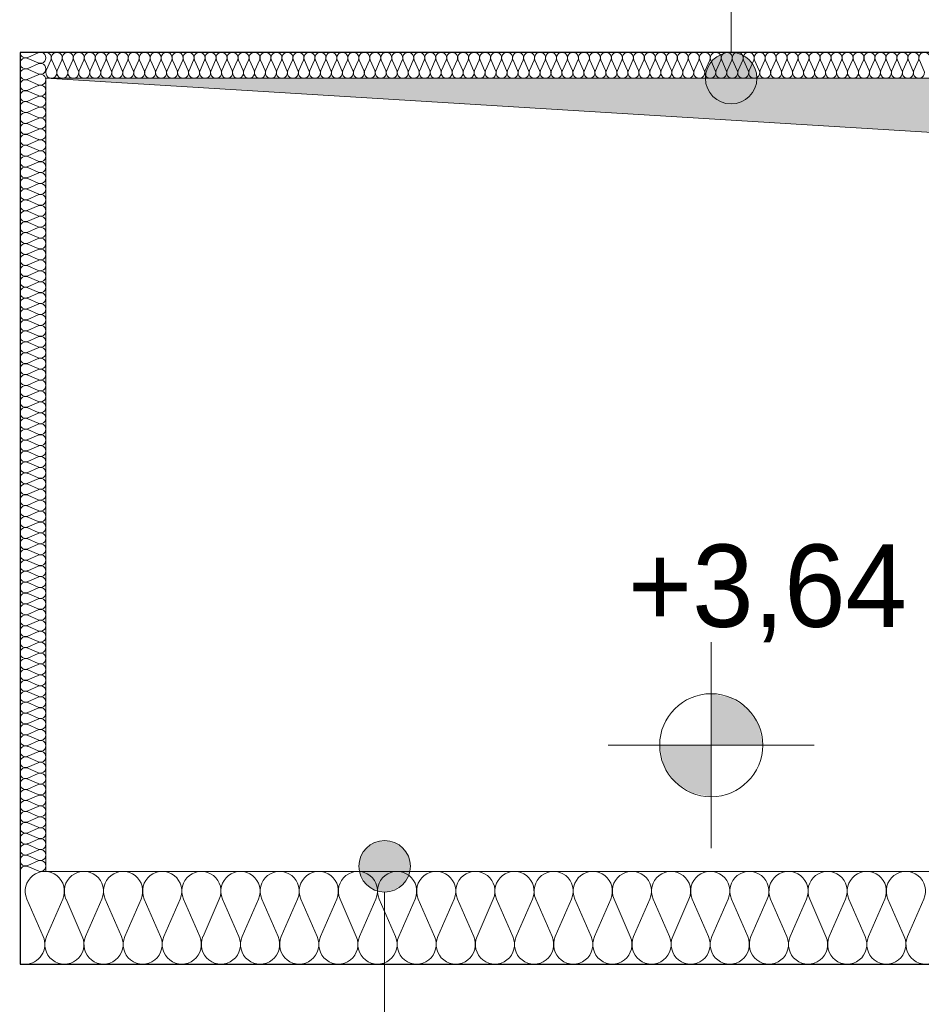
# Model space of a CAD drawing. Extents: x -497945 to -454853, y -17656 to 94650.
# Tile 42 of 62: x -489539 to -487790, y 79099 to 81010. Entities that reach past the tile are written whole.
import ezdxf

# ---------------------------------------------------------------- set-up
doc = ezdxf.new("R2010")
doc.units = 0
doc.header["$MEASUREMENT"] = 0
doc.layers.get('0').update_dxf_attribs({"color": 252})
for name, color, linetype in [('Arch ocieplenie', 252, 'Continuous'), ('Arch opisy', 252, 'Continuous'), ('INWENT RZĘDNE', 252, 'Continuous')]:
    doc.layers.add(name, color=color, linetype=linetype)
for name, color, linetype, lineweight in [('Arch ocieplenie_Nr_Pióra__44', 252, 'Continuous', 13), ('Arch opisy_Nr_Pióra__21', 252, 'Continuous', 9), ('Arch stropy_Nr_Pióra__44', 252, 'Continuous', 13), ('arch wypelnienia_Nr_Pióra__2', 252, 'Continuous', 13), ('INWENT RZĘDNE_Nr_Pióra__21', 252, 'Continuous', 9), ('INWENT STROPY_Nr_Pióra__21', 252, 'Continuous', 9), ('INWENT.ŚCIANY_Nr_Pióra__1', 252, 'Continuous', 25)]:
    doc.layers.add(name, color=color, linetype=linetype, lineweight=lineweight)
doc.styles.add('GENERATED_STYLE_1', font='txt')

# ---------------------------------------------------------------- blocks, each defined once
blk = doc.blocks.new('Izolacja cieplna 14_116', base_point=(-490580.2, 68254.5))
at = {"layer": 'Arch ocieplenie_Nr_Pióra__44', "linetype": 'Continuous'}
for p, q in [((-490579.3, 68219.4), (-490570.4, 68239.6)), ((-490568.6, 68239.6), (-490559.8, 68219.4)), ((-490558, 68219.4), (-490549.1, 68239.6)), ((-490547.3, 68239.6), (-490538.5, 68219.4)), ((-490536.7, 68219.4), (-490527.8, 68239.6)), ((-490526, 68239.6), (-490517.2, 68219.4)), ((-490515.4, 68219.4), (-490506.5, 68239.6)), ((-490504.7, 68239.6), (-490495.8, 68219.4)), ((-490494.1, 68219.4), (-490485.2, 68239.6)), ((-490483.4, 68239.6), (-490474.5, 68219.4)), ((-490472.8, 68219.4), (-490463.9, 68239.6)), ((-490462.1, 68239.6), (-490453.2, 68219.4)), ((-490451.4, 68219.4), (-490442.6, 68239.6)), ((-490440.8, 68239.6), (-490431.9, 68219.4)), ((-490430.1, 68219.4), (-490421.3, 68239.6)), ((-490419.5, 68239.6), (-490410.6, 68219.4)), ((-490408.8, 68219.4), (-490400, 68239.6)), ((-490398.2, 68239.6), (-490389.3, 68219.4)), ((-490387.5, 68219.4), (-490378.7, 68239.6)), ((-490376.9, 68239.6), (-490368, 68219.4)), ((-490366.2, 68219.4), (-490357.3, 68239.6)), ((-490355.6, 68239.6), (-490346.7, 68219.4)), ((-490344.9, 68219.4), (-490336, 68239.6)), ((-490334.3, 68239.6), (-490325.4, 68219.4)), ((-490323.6, 68219.4), (-490314.7, 68239.6)), ((-490312.9, 68239.6), (-490304.1, 68219.4)), ((-490302.3, 68219.4), (-490293.4, 68239.6)), ((-490291.6, 68239.6), (-490282.8, 68219.4)), ((-490281, 68219.4), (-490272.1, 68239.6)), ((-490270.3, 68239.6), (-490261.5, 68219.4)), ((-490259.7, 68219.4), (-490250.8, 68239.6)), ((-490249, 68239.6), (-490240.2, 68219.4)), ((-490238.4, 68219.4), (-490229.5, 68239.6)), ((-490227.7, 68239.6), (-490218.9, 68219.4)), ((-490217.1, 68219.4), (-490208.2, 68239.6)), ((-490206.4, 68239.6), (-490197.5, 68219.4)), ((-490195.8, 68219.4), (-490186.9, 68239.6)), ((-490185.1, 68239.6), (-490176.2, 68219.4)), ((-490174.4, 68219.4), (-490165.6, 68239.6)), ((-490163.8, 68239.6), (-490154.9, 68219.4)), ((-490153.1, 68219.4), (-490144.3, 68239.6)), ((-490142.5, 68239.6), (-490133.6, 68219.4)), ((-490131.8, 68219.4), (-490123, 68239.6)), ((-490121.2, 68239.6), (-490112.3, 68219.4)), ((-490110.5, 68219.4), (-490101.7, 68239.6)), ((-490099.9, 68239.6), (-490091, 68219.4)), ((-490089.2, 68219.4), (-490080.4, 68239.6)), ((-490078.6, 68239.6), (-490069.7, 68219.4)), ((-490067.9, 68219.4), (-490059, 68239.6)), ((-490057.3, 68239.6), (-490048.4, 68219.4)), ((-490046.6, 68219.4), (-490037.7, 68239.6)), ((-490035.9, 68239.6), (-490027.1, 68219.4)), ((-490025.3, 68219.4), (-490016.4, 68239.6)), ((-490014.6, 68239.6), (-490005.8, 68219.4)), ((-490004, 68219.4), (-489995.1, 68239.6)), ((-489993.3, 68239.6), (-489984.5, 68219.4)), ((-489982.7, 68219.4), (-489973.8, 68239.6)), ((-489972, 68239.6), (-489963.2, 68219.4)), ((-489961.4, 68219.4), (-489952.5, 68239.6)), ((-489950.7, 68239.6), (-489941.9, 68219.4)), ((-489940.1, 68219.4), (-489931.2, 68239.6)), ((-489929.4, 68239.6), (-489920.5, 68219.4)), ((-489918.8, 68219.4), (-489909.9, 68239.6)), ((-489908.1, 68239.6), (-489899.2, 68219.4)), ((-489897.4, 68219.4), (-489888.6, 68239.6)), ((-489886.8, 68239.6), (-489877.9, 68219.4)), ((-489876.1, 68219.4), (-489867.3, 68239.6)), ((-489865.5, 68239.6), (-489856.6, 68219.4)), ((-489854.8, 68219.4), (-489846, 68239.6)), ((-489844.2, 68239.6), (-489835.3, 68219.4)), ((-489833.5, 68219.4), (-489824.7, 68239.6)), ((-489822.9, 68239.6), (-489814, 68219.4)), ((-489812.2, 68219.4), (-489803.4, 68239.6)), ((-489801.6, 68239.6), (-489792.7, 68219.4)), ((-489790.9, 68219.4), (-489782, 68239.6)), ((-489780.3, 68239.6), (-489771.4, 68219.4)), ((-489769.6, 68219.4), (-489760.7, 68239.6)), ((-489758.9, 68239.6), (-489750.1, 68219.4)), ((-489748.3, 68219.4), (-489739.4, 68239.6)), ((-489737.6, 68239.6), (-489728.8, 68219.4)), ((-489727, 68219.4), (-489718.1, 68239.6)), ((-489716.3, 68239.6), (-489707.5, 68219.4)), ((-489705.7, 68219.4), (-489696.8, 68239.6)), ((-489695, 68239.6), (-489686.2, 68219.4)), ((-489684.4, 68219.4), (-489675.5, 68239.6)), ((-489673.7, 68239.6), (-489664.9, 68219.4)), ((-489663.1, 68219.4), (-489654.2, 68239.6)), ((-489652.4, 68239.6), (-489643.5, 68219.4)), ((-489641.8, 68219.4), (-489632.9, 68239.6)), ((-489631.1, 68239.6), (-489622.2, 68219.4)), ((-489620.4, 68219.4), (-489611.6, 68239.6)), ((-489609.8, 68239.6), (-489600.9, 68219.4)), ((-489599.1, 68219.4), (-489590.3, 68239.6)), ((-489588.5, 68239.6), (-489579.6, 68219.4)), ((-489577.8, 68219.4), (-489569, 68239.6)), ((-489567.2, 68239.6), (-489558.3, 68219.4)), ((-489556.5, 68219.4), (-489547.7, 68239.6)), ((-489545.9, 68239.6), (-489537, 68219.4)), ((-489535.2, 68219.4), (-489526.4, 68239.6)), ((-489524.6, 68239.6), (-489515.7, 68219.4)), ((-489513.9, 68219.4), (-489505, 68239.6)), ((-489503.3, 68239.6), (-489494.4, 68219.4)), ((-489492.6, 68219.4), (-489483.7, 68239.6)), ((-489481.9, 68239.6), (-489473.1, 68219.4)), ((-489471.3, 68219.4), (-489462.4, 68239.6)), ((-489460.6, 68239.6), (-489451.8, 68219.4)), ((-489450, 68219.4), (-489441.1, 68239.6)), ((-489439.3, 68239.6), (-489430.5, 68219.4)), ((-489428.7, 68219.4), (-489419.8, 68239.6)), ((-489418, 68239.6), (-489409.2, 68219.4)), ((-489407.4, 68219.4), (-489398.5, 68239.6)), ((-489396.7, 68239.6), (-489387.9, 68219.4)), ((-489386.1, 68219.4), (-489377.2, 68239.6)), ((-489375.4, 68239.6), (-489366.5, 68219.4)), ((-489364.8, 68219.4), (-489355.9, 68239.6)), ((-489354.1, 68239.6), (-489345.2, 68219.4)), ((-489343.4, 68219.4), (-489334.6, 68239.6)), ((-489332.8, 68239.6), (-489323.9, 68219.4)), ((-489322.1, 68219.4), (-489313.3, 68239.6)), ((-489311.5, 68239.6), (-489302.6, 68219.4)), ((-489300.8, 68219.4), (-489292, 68239.6)), ((-489290.2, 68239.6), (-489281.3, 68219.4)), ((-489279.5, 68219.4), (-489270.7, 68239.6)), ((-489268.9, 68239.6), (-489260, 68219.4)), ((-489258.2, 68219.4), (-489249.4, 68239.6)), ((-489247.6, 68239.6), (-489238.7, 68219.4)), ((-489236.9, 68219.4), (-489228, 68239.6)), ((-489226.3, 68239.6), (-489217.4, 68219.4)), ((-489215.6, 68219.4), (-489206.7, 68239.6)), ((-489204.9, 68239.6), (-489196.1, 68219.4)), ((-489194.3, 68219.4), (-489185.4, 68239.6)), ((-489183.6, 68239.6), (-489174.8, 68219.4)), ((-489173, 68219.4), (-489164.1, 68239.6)), ((-489162.3, 68239.6), (-489153.5, 68219.4)), ((-489151.7, 68219.4), (-489142.8, 68239.6)), ((-489141, 68239.6), (-489132.2, 68219.4)), ((-489130.4, 68219.4), (-489121.5, 68239.6)), ((-489119.7, 68239.6), (-489110.9, 68219.4)), ((-489109.1, 68219.4), (-489100.2, 68239.6)), ((-489098.4, 68239.6), (-489089.5, 68219.4)), ((-489087.8, 68219.4), (-489078.9, 68239.6)), ((-489077.1, 68239.6), (-489068.2, 68219.4)), ((-489066.4, 68219.4), (-489057.6, 68239.6)), ((-489055.8, 68239.6), (-489046.9, 68219.4)), ((-489045.1, 68219.4), (-489036.3, 68239.6)), ((-489034.5, 68239.6), (-489025.6, 68219.4)), ((-489023.8, 68219.4), (-489015, 68239.6)), ((-489013.2, 68239.6), (-489004.3, 68219.4)), ((-489002.5, 68219.4), (-488993.7, 68239.6)), ((-488991.9, 68239.6), (-488983, 68219.4)), ((-488981.2, 68219.4), (-488972.4, 68239.6)), ((-488970.6, 68239.6), (-488961.7, 68219.4)), ((-488959.9, 68219.4), (-488951, 68239.6)), ((-488949.3, 68239.6), (-488940.4, 68219.4)), ((-488938.6, 68219.4), (-488929.7, 68239.6)), ((-488927.9, 68239.6), (-488919.1, 68219.4)), ((-488917.3, 68219.4), (-488908.4, 68239.6)), ((-488906.6, 68239.6), (-488897.8, 68219.4)), ((-488896, 68219.4), (-488887.1, 68239.6)), ((-488885.3, 68239.6), (-488876.5, 68219.4))]:
    blk.add_line(p, q, dxfattribs=at)
for centre, start_param, end_param in [((-490580.2, 68243.9), 5.870392, 7.853982), ((-490558.9, 68243.9), 5.870392, 9.837571), ((-490537.6, 68243.9), 5.870392, 9.837571), ((-490516.3, 68243.9), 5.870392, 9.837571), ((-490495, 68243.9), 5.870392, 9.837571), ((-490473.6, 68243.9), 5.870392, 9.837571), ((-490452.3, 68243.9), 5.870392, 9.837571), ((-490431, 68243.9), 5.870392, 9.837571), ((-490409.7, 68243.9), 5.870392, 9.837571), ((-490388.4, 68243.9), 5.870392, 9.837571), ((-490367.1, 68243.9), 5.870392, 9.837571), ((-490345.8, 68243.9), 5.870392, 9.837571), ((-490324.5, 68243.9), 5.870392, 9.837571), ((-490303.2, 68243.9), 5.870392, 9.837571), ((-490281.9, 68243.9), 5.870392, 9.837571), ((-490260.6, 68243.9), 5.870392, 9.837571), ((-490239.3, 68243.9), 5.870392, 9.837571), ((-490218, 68243.9), 5.870392, 9.837571), ((-490196.6, 68243.9), 5.870392, 9.837571), ((-490175.3, 68243.9), 5.870392, 9.837571), ((-490154, 68243.9), 5.870392, 9.837571), ((-490132.7, 68243.9), 5.870392, 9.837571), ((-490111.4, 68243.9), 5.870392, 9.837571), ((-490090.1, 68243.9), 5.870392, 9.837571), ((-490068.8, 68243.9), 5.870392, 9.837571), ((-490047.5, 68243.9), 5.870392, 9.837571), ((-490026.2, 68243.9), 5.870392, 9.837571), ((-490004.9, 68243.9), 5.870392, 9.837571), ((-489983.6, 68243.9), 5.870392, 9.837571), ((-489962.3, 68243.9), 5.870392, 9.837571), ((-489941, 68243.9), 5.870392, 9.837571), ((-489919.6, 68243.9), 5.870392, 9.837571), ((-489898.3, 68243.9), 5.870392, 9.837571), ((-489877, 68243.9), 5.870392, 9.837571), ((-489855.7, 68243.9), 5.870392, 9.837571), ((-489834.4, 68243.9), 5.870392, 9.837571), ((-489813.1, 68243.9), 5.870392, 9.837571), ((-489791.8, 68243.9), 5.870392, 9.837571), ((-489770.5, 68243.9), 5.870392, 9.837571), ((-489749.2, 68243.9), 5.870392, 9.837571), ((-489727.9, 68243.9), 5.870392, 9.837571), ((-489706.6, 68243.9), 5.870392, 9.837571), ((-489685.3, 68243.9), 5.870392, 9.837571), ((-489664, 68243.9), 5.870392, 9.837571), ((-489642.6, 68243.9), 5.870392, 9.837571), ((-489621.3, 68243.9), 5.870392, 9.837571), ((-489600, 68243.9), 5.870392, 9.837571), ((-489578.7, 68243.9), 5.870392, 9.837571), ((-489557.4, 68243.9), 5.870392, 9.837571), ((-489536.1, 68243.9), 5.870392, 9.837571), ((-489514.8, 68243.9), 5.870392, 9.837571), ((-489493.5, 68243.9), 5.870392, 9.837571), ((-489472.2, 68243.9), 5.870392, 9.837571), ((-489450.9, 68243.9), 5.870392, 9.837571), ((-489429.6, 68243.9), 5.870392, 9.837571), ((-489408.3, 68243.9), 5.870392, 9.837571), ((-489387, 68243.9), 5.870392, 9.837571), ((-489365.6, 68243.9), 5.870392, 9.837571), ((-489344.3, 68243.9), 5.870392, 9.837571), ((-489323, 68243.9), 5.870392, 9.837571), ((-489301.7, 68243.9), 5.870392, 9.837571), ((-489280.4, 68243.9), 5.870392, 9.837571), ((-489259.1, 68243.9), 5.870392, 9.837571), ((-489237.8, 68243.9), 5.870392, 9.837571), ((-489216.5, 68243.9), 5.870392, 9.837571), ((-489195.2, 68243.9), 5.870392, 9.837571), ((-489173.9, 68243.9), 5.870392, 9.837571), ((-489152.6, 68243.9), 5.870392, 9.837571), ((-489131.3, 68243.9), 5.870392, 9.837571), ((-489110, 68243.9), 5.870392, 9.837571), ((-489088.6, 68243.9), 5.870392, 9.837571), ((-489067.3, 68243.9), 5.870392, 9.837571), ((-489046, 68243.9), 5.870392, 9.837571), ((-489024.7, 68243.9), 5.870392, 9.837571), ((-489003.4, 68243.9), 5.870392, 9.837571), ((-488982.1, 68243.9), 5.870392, 9.837571), ((-488960.8, 68243.9), 5.870392, 9.837571), ((-488939.5, 68243.9), 5.870392, 9.837571), ((-488918.2, 68243.9), 5.870392, 9.837571), ((-488896.9, 68243.9), 5.870392, 9.837571), ((-488875.6, 68243.9), 5.870392, 9.837571), ((-490569.5, 68215.2), 2.728799, 6.695979), ((-490548.2, 68215.2), 2.728799, 6.695979), ((-490526.9, 68215.2), 2.728799, 6.695979), ((-490505.6, 68215.2), 2.728799, 6.695979), ((-490484.3, 68215.2), 2.728799, 6.695979), ((-490463, 68215.2), 2.728799, 6.695979), ((-490441.7, 68215.2), 2.728799, 6.695979), ((-490420.4, 68215.2), 2.728799, 6.695979), ((-490399.1, 68215.2), 2.728799, 6.695979), ((-490377.8, 68215.2), 2.728799, 6.695979), ((-490356.5, 68215.2), 2.728799, 6.695979), ((-490335.1, 68215.2), 2.728799, 6.695979), ((-490313.8, 68215.2), 2.728799, 6.695979), ((-490292.5, 68215.2), 2.728799, 6.695979), ((-490271.2, 68215.2), 2.728799, 6.695979), ((-490249.9, 68215.2), 2.728799, 6.695979), ((-490228.6, 68215.2), 2.728799, 6.695979), ((-490207.3, 68215.2), 2.728799, 6.695979), ((-490186, 68215.2), 2.728799, 6.695979), ((-490164.7, 68215.2), 2.728799, 6.695979), ((-490143.4, 68215.2), 2.728799, 6.695979), ((-490122.1, 68215.2), 2.728799, 6.695979), ((-490100.8, 68215.2), 2.728799, 6.695979), ((-490079.5, 68215.2), 2.728799, 6.695979), ((-490058.1, 68215.2), 2.728799, 6.695979), ((-490036.8, 68215.2), 2.728799, 6.695979), ((-490015.5, 68215.2), 2.728799, 6.695979), ((-489994.2, 68215.2), 2.728799, 6.695979), ((-489972.9, 68215.2), 2.728799, 6.695979), ((-489951.6, 68215.2), 2.728799, 6.695979), ((-489930.3, 68215.2), 2.728799, 6.695979), ((-489909, 68215.2), 2.728799, 6.695979), ((-489887.7, 68215.2), 2.728799, 6.695979), ((-489866.4, 68215.2), 2.728799, 6.695979), ((-489845.1, 68215.2), 2.728799, 6.695979), ((-489823.8, 68215.2), 2.728799, 6.695979), ((-489802.5, 68215.2), 2.728799, 6.695979), ((-489781.1, 68215.2), 2.728799, 6.695979), ((-489759.8, 68215.2), 2.728799, 6.695979), ((-489738.5, 68215.2), 2.728799, 6.695979), ((-489717.2, 68215.2), 2.728799, 6.695979), ((-489695.9, 68215.2), 2.728799, 6.695979), ((-489674.6, 68215.2), 2.728799, 6.695979), ((-489653.3, 68215.2), 2.728799, 6.695979), ((-489632, 68215.2), 2.728799, 6.695979), ((-489610.7, 68215.2), 2.728799, 6.695979), ((-489589.4, 68215.2), 2.728799, 6.695979), ((-489568.1, 68215.2), 2.728799, 6.695979), ((-489546.8, 68215.2), 2.728799, 6.695979), ((-489525.5, 68215.2), 2.728799, 6.695979), ((-489504.1, 68215.2), 2.728799, 6.695979), ((-489482.8, 68215.2), 2.728799, 6.695979), ((-489461.5, 68215.2), 2.728799, 6.695979), ((-489440.2, 68215.2), 2.728799, 6.695979), ((-489418.9, 68215.2), 2.728799, 6.695979), ((-489397.6, 68215.2), 2.728799, 6.695979), ((-489376.3, 68215.2), 2.728799, 6.695979), ((-489355, 68215.2), 2.728799, 6.695979), ((-489333.7, 68215.2), 2.728799, 6.695979), ((-489312.4, 68215.2), 2.728799, 6.695979), ((-489291.1, 68215.2), 2.728799, 6.695979), ((-489269.8, 68215.2), 2.728799, 6.695979), ((-489248.5, 68215.2), 2.728799, 6.695979), ((-489227.1, 68215.2), 2.728799, 6.695979), ((-489205.8, 68215.2), 2.728799, 6.695979), ((-489184.5, 68215.2), 2.728799, 6.695979), ((-489163.2, 68215.2), 2.728799, 6.695979), ((-489141.9, 68215.2), 2.728799, 6.695979), ((-489120.6, 68215.2), 2.728799, 6.695979), ((-489099.3, 68215.2), 2.728799, 6.695979), ((-489078, 68215.2), 2.728799, 6.695979), ((-489056.7, 68215.2), 2.728799, 6.695979), ((-489035.4, 68215.2), 2.728799, 6.695979), ((-489014.1, 68215.2), 2.728799, 6.695979), ((-488992.8, 68215.2), 2.728799, 6.695979), ((-488971.5, 68215.2), 2.728799, 6.695979), ((-488950.1, 68215.2), 2.728799, 6.695979), ((-488928.8, 68215.2), 2.728799, 6.695979), ((-488907.5, 68215.2), 2.728799, 6.695979), ((-488886.2, 68215.2), 2.728799, 6.695979)]:
    blk.add_ellipse(centre, major_axis=(10.7, 0), ratio=0.998129, start_param=start_param, end_param=end_param, dxfattribs=at)
blk = doc.blocks.new('Izolacja cieplna 14_118', base_point=(-487810.2, 66484.5))
at = {"layer": 'Arch ocieplenie_Nr_Pióra__44', "linetype": 'Continuous'}
for p, q in [((-490585.4, 66538.2), (-490617, 66610.9)), ((-490547.4, 66610.9), (-490579, 66538.2)), ((-490509.5, 66538.2), (-490541, 66610.9)), ((-490471.5, 66610.9), (-490503.1, 66538.2)), ((-490433.5, 66538.2), (-490465.1, 66610.9)), ((-490395.5, 66610.9), (-490427.1, 66538.2)), ((-490357.6, 66538.2), (-490389.2, 66610.9)), ((-490319.6, 66610.9), (-490351.2, 66538.2)), ((-490281.6, 66538.2), (-490313.2, 66610.9)), ((-490243.6, 66610.9), (-490275.2, 66538.2)), ((-490205.7, 66538.2), (-490237.3, 66610.9)), ((-490167.7, 66610.9), (-490199.3, 66538.2)), ((-490129.7, 66538.2), (-490161.3, 66610.9)), ((-490091.8, 66610.9), (-490123.3, 66538.2)), ((-490053.8, 66538.2), (-490085.4, 66610.9)), ((-490015.8, 66610.9), (-490047.4, 66538.2)), ((-489977.8, 66538.2), (-490009.4, 66610.9)), ((-489939.9, 66610.9), (-489971.5, 66538.2)), ((-489901.9, 66538.2), (-489933.5, 66610.9)), ((-489863.9, 66610.9), (-489895.5, 66538.2)), ((-489825.9, 66538.2), (-489857.5, 66610.9)), ((-489788, 66610.9), (-489819.6, 66538.2)), ((-489750, 66538.2), (-489781.6, 66610.9)), ((-489712, 66610.9), (-489743.6, 66538.2)), ((-489674.1, 66538.2), (-489705.6, 66610.9)), ((-489636.1, 66610.9), (-489667.7, 66538.2)), ((-489598.1, 66538.2), (-489629.7, 66610.9)), ((-489560.1, 66610.9), (-489591.7, 66538.2)), ((-489522.2, 66538.2), (-489553.8, 66610.9)), ((-489484.2, 66610.9), (-489515.8, 66538.2)), ((-489446.2, 66538.2), (-489477.8, 66610.9)), ((-489408.2, 66610.9), (-489439.8, 66538.2)), ((-489370.3, 66538.2), (-489401.9, 66610.9)), ((-489332.3, 66610.9), (-489363.9, 66538.2)), ((-489294.3, 66538.2), (-489325.9, 66610.9)), ((-489256.3, 66610.9), (-489287.9, 66538.2)), ((-489218.4, 66538.2), (-489250, 66610.9)), ((-489180.4, 66610.9), (-489212, 66538.2)), ((-489142.4, 66538.2), (-489174, 66610.9)), ((-489104.5, 66610.9), (-489136.1, 66538.2)), ((-489066.5, 66538.2), (-489098.1, 66610.9)), ((-489028.5, 66610.9), (-489060.1, 66538.2)), ((-488990.5, 66538.2), (-489022.1, 66610.9)), ((-488952.6, 66610.9), (-488984.2, 66538.2)), ((-488914.6, 66538.2), (-488946.2, 66610.9)), ((-488876.6, 66610.9), (-488908.2, 66538.2))]:
    blk.add_line(p, q, dxfattribs=at)
for centre, start_param, end_param in [((-490582.2, 66626.3), 1.158003, 5.125183), ((-490506.3, 66626.3), 1.158003, 5.125183), ((-490430.3, 66626.3), 1.158003, 5.125183), ((-490354.4, 66626.3), 1.158003, 5.125183), ((-490278.4, 66626.3), 1.158003, 5.125183), ((-490202.5, 66626.3), 1.158003, 5.125183), ((-490126.5, 66626.3), 1.158003, 5.125183), ((-490050.6, 66626.3), 1.158003, 5.125183), ((-489974.6, 66626.3), 1.158003, 5.125183), ((-489898.7, 66626.3), 1.158003, 5.125183), ((-489822.8, 66626.3), 1.158003, 5.125183), ((-489746.8, 66626.3), 1.158003, 5.125183), ((-489670.9, 66626.3), 1.158003, 5.125183), ((-489594.9, 66626.3), 1.158003, 5.125183), ((-489519, 66626.3), 1.158003, 5.125183), ((-489443, 66626.3), 1.158003, 5.125183), ((-489367.1, 66626.3), 1.158003, 5.125183), ((-489291.1, 66626.3), 1.158003, 5.125183), ((-489215.2, 66626.3), 1.158003, 5.125183), ((-489139.2, 66626.3), 1.158003, 5.125183), ((-489063.3, 66626.3), 1.158003, 5.125183), ((-488987.3, 66626.3), 1.158003, 5.125183), ((-488911.4, 66626.3), 1.158003, 5.125183), ((-490620.2, 66522.8), 0, 1.983589), ((-490544.2, 66522.8), 4.299595, 8.266774), ((-490468.3, 66522.8), 4.299595, 8.266774), ((-490392.3, 66522.8), 4.299595, 8.266774), ((-490316.4, 66522.8), 4.299595, 8.266774), ((-490240.5, 66522.8), 4.299595, 8.266774), ((-490164.5, 66522.8), 4.299595, 8.266774), ((-490088.6, 66522.8), 4.299595, 8.266774), ((-490012.6, 66522.8), 4.299595, 8.266774), ((-489936.7, 66522.8), 4.299595, 8.266774), ((-489860.7, 66522.8), 4.299595, 8.266774), ((-489784.8, 66522.8), 4.299595, 8.266774), ((-489708.8, 66522.8), 4.299595, 8.266774), ((-489632.9, 66522.8), 4.299595, 8.266774), ((-489556.9, 66522.8), 4.299595, 8.266774), ((-489481, 66522.8), 4.299595, 8.266774), ((-489405, 66522.8), 4.299595, 8.266774), ((-489329.1, 66522.8), 4.299595, 8.266774), ((-489253.2, 66522.8), 4.299595, 8.266774), ((-489177.2, 66522.8), 4.299595, 8.266774), ((-489101.3, 66522.8), 4.299595, 8.266774), ((-489025.3, 66522.8), 4.299595, 8.266774), ((-488949.4, 66522.8), 4.299595, 8.266774), ((-488873.4, 66522.8), 4.299595, 8.266774)]:
    blk.add_ellipse(centre, major_axis=(0, -38.3), ratio=0.991926, start_param=start_param, end_param=end_param, dxfattribs=at)
blk = doc.blocks.new('Izolacja cieplna 14_120', base_point=(-490630.2, 66664.5))
at = {"layer": 'Arch ocieplenie_Nr_Pióra__44', "linetype": 'Continuous'}
for p, q in [((-490615.3, 68244.8), (-490595.1, 68253.6)), ((-490595.1, 68234.2), (-490615.3, 68243)), ((-490615.3, 68223.6), (-490595.1, 68232.4)), ((-490595.1, 68213), (-490615.3, 68221.8)), ((-490615.3, 68202.4), (-490595.1, 68211.2)), ((-490595.1, 68191.8), (-490615.3, 68200.6)), ((-490615.3, 68181.2), (-490595.1, 68190)), ((-490595.1, 68170.6), (-490615.3, 68179.4)), ((-490615.3, 68160), (-490595.1, 68168.8)), ((-490595.1, 68149.4), (-490615.3, 68158.2)), ((-490615.3, 68138.8), (-490595.1, 68147.6)), ((-490595.1, 68128.2), (-490615.3, 68137)), ((-490615.3, 68117.6), (-490595.1, 68126.4)), ((-490595.1, 68107), (-490615.3, 68115.8)), ((-490615.3, 68096.4), (-490595.1, 68105.2)), ((-490595.1, 68085.8), (-490615.3, 68094.6)), ((-490615.3, 68075.2), (-490595.1, 68084)), ((-490595.1, 68064.6), (-490615.3, 68073.4)), ((-490615.3, 68054), (-490595.1, 68062.8)), ((-490595.1, 68043.4), (-490615.3, 68052.2)), ((-490615.3, 68032.8), (-490595.1, 68041.6)), ((-490595.1, 68022.2), (-490615.3, 68031)), ((-490615.3, 68011.6), (-490595.1, 68020.4)), ((-490595.1, 68001), (-490615.3, 68009.8)), ((-490615.3, 67990.4), (-490595.1, 67999.2)), ((-490595.1, 67979.8), (-490615.3, 67988.6)), ((-490615.3, 67969.2), (-490595.1, 67978)), ((-490595.1, 67958.6), (-490615.3, 67967.4)), ((-490615.3, 67948), (-490595.1, 67956.8)), ((-490595.1, 67937.4), (-490615.3, 67946.2)), ((-490615.3, 67926.8), (-490595.1, 67935.6)), ((-490595.1, 67916.2), (-490615.3, 67925)), ((-490615.3, 67905.6), (-490595.1, 67914.4)), ((-490595.1, 67895), (-490615.3, 67903.8)), ((-490615.3, 67884.4), (-490595.1, 67893.2)), ((-490595.1, 67873.8), (-490615.3, 67882.6)), ((-490615.3, 67863.2), (-490595.1, 67872)), ((-490595.1, 67852.6), (-490615.3, 67861.4)), ((-490615.3, 67842), (-490595.1, 67850.8)), ((-490595.1, 67831.4), (-490615.3, 67840.2)), ((-490615.3, 67820.8), (-490595.1, 67829.6)), ((-490595.1, 67810.2), (-490615.3, 67819)), ((-490615.3, 67799.6), (-490595.1, 67808.4)), ((-490595.1, 67789), (-490615.3, 67797.8)), ((-490615.3, 67778.4), (-490595.1, 67787.2)), ((-490595.1, 67767.8), (-490615.3, 67776.6)), ((-490615.3, 67757.2), (-490595.1, 67766)), ((-490595.1, 67746.6), (-490615.3, 67755.4)), ((-490615.3, 67736), (-490595.1, 67744.8)), ((-490595.1, 67725.4), (-490615.3, 67734.2)), ((-490615.3, 67714.8), (-490595.1, 67723.6)), ((-490595.1, 67704.2), (-490615.3, 67713)), ((-490615.3, 67693.6), (-490595.1, 67702.4)), ((-490595.1, 67683), (-490615.3, 67691.8)), ((-490615.3, 67672.4), (-490595.1, 67681.2)), ((-490595.1, 67661.8), (-490615.3, 67670.6)), ((-490615.3, 67651.2), (-490595.1, 67660)), ((-490595.1, 67640.6), (-490615.3, 67649.4)), ((-490615.3, 67630), (-490595.1, 67638.8)), ((-490595.1, 67619.4), (-490615.3, 67628.2)), ((-490615.3, 67608.8), (-490595.1, 67617.6)), ((-490595.1, 67598.2), (-490615.3, 67607)), ((-490615.3, 67587.6), (-490595.1, 67596.4)), ((-490595.1, 67577), (-490615.3, 67585.8)), ((-490615.3, 67566.4), (-490595.1, 67575.2)), ((-490595.1, 67555.8), (-490615.3, 67564.6)), ((-490615.3, 67545.2), (-490595.1, 67554)), ((-490595.1, 67534.6), (-490615.3, 67543.4)), ((-490615.3, 67524), (-490595.1, 67532.8)), ((-490595.1, 67513.4), (-490615.3, 67522.2)), ((-490615.3, 67502.8), (-490595.1, 67511.6)), ((-490595.1, 67492.2), (-490615.3, 67501)), ((-490615.3, 67481.6), (-490595.1, 67490.4)), ((-490595.1, 67471), (-490615.3, 67479.8)), ((-490615.3, 67460.4), (-490595.1, 67469.2)), ((-490595.1, 67449.8), (-490615.3, 67458.6)), ((-490615.3, 67439.2), (-490595.1, 67448)), ((-490595.1, 67428.6), (-490615.3, 67437.4)), ((-490615.3, 67418), (-490595.1, 67426.8)), ((-490595.1, 67407.4), (-490615.3, 67416.2)), ((-490615.3, 67396.8), (-490595.1, 67405.6)), ((-490595.1, 67386.2), (-490615.3, 67395)), ((-490615.3, 67375.6), (-490595.1, 67384.4)), ((-490595.1, 67365), (-490615.3, 67373.8)), ((-490615.3, 67354.4), (-490595.1, 67363.2)), ((-490595.1, 67343.8), (-490615.3, 67352.6)), ((-490615.3, 67333.2), (-490595.1, 67342)), ((-490595.1, 67322.6), (-490615.3, 67331.4)), ((-490615.3, 67312), (-490595.1, 67320.8)), ((-490595.1, 67301.4), (-490615.3, 67310.2)), ((-490615.3, 67290.8), (-490595.1, 67299.6)), ((-490595.1, 67280.2), (-490615.3, 67289)), ((-490615.3, 67269.6), (-490595.1, 67278.4)), ((-490595.1, 67259), (-490615.3, 67267.8)), ((-490615.3, 67248.4), (-490595.1, 67257.2)), ((-490595.1, 67237.8), (-490615.3, 67246.6)), ((-490615.3, 67227.2), (-490595.1, 67236)), ((-490595.1, 67216.6), (-490615.3, 67225.4)), ((-490615.3, 67206), (-490595.1, 67214.8)), ((-490595.1, 67195.4), (-490615.3, 67204.2)), ((-490615.3, 67184.8), (-490595.1, 67193.6)), ((-490595.1, 67174.2), (-490615.3, 67183)), ((-490615.3, 67163.6), (-490595.1, 67172.4)), ((-490595.1, 67153), (-490615.3, 67161.8)), ((-490615.3, 67142.4), (-490595.1, 67151.2)), ((-490595.1, 67131.8), (-490615.3, 67140.6)), ((-490615.3, 67121.2), (-490595.1, 67130)), ((-490595.1, 67110.6), (-490615.3, 67119.4)), ((-490615.3, 67100), (-490595.1, 67108.8)), ((-490595.1, 67089.4), (-490615.3, 67098.2)), ((-490615.3, 67078.8), (-490595.1, 67087.6)), ((-490595.1, 67068.2), (-490615.3, 67077)), ((-490615.3, 67057.6), (-490595.1, 67066.4)), ((-490595.1, 67047), (-490615.3, 67055.8)), ((-490615.3, 67036.4), (-490595.1, 67045.2)), ((-490595.1, 67025.8), (-490615.3, 67034.6)), ((-490615.3, 67015.2), (-490595.1, 67024)), ((-490595.1, 67004.6), (-490615.3, 67013.4)), ((-490615.3, 66994), (-490595.1, 67002.8)), ((-490595.1, 66983.4), (-490615.3, 66992.2)), ((-490615.3, 66972.8), (-490595.1, 66981.6)), ((-490595.1, 66962.2), (-490615.3, 66971)), ((-490615.3, 66951.6), (-490595.1, 66960.4)), ((-490595.1, 66941), (-490615.3, 66949.8)), ((-490615.3, 66930.4), (-490595.1, 66939.2)), ((-490595.1, 66919.8), (-490615.3, 66928.6)), ((-490615.3, 66909.2), (-490595.1, 66918)), ((-490595.1, 66898.6), (-490615.3, 66907.4)), ((-490615.3, 66888), (-490595.1, 66896.8)), ((-490595.1, 66877.4), (-490615.3, 66886.2)), ((-490615.3, 66866.8), (-490595.1, 66875.6)), ((-490595.1, 66856.2), (-490615.3, 66865)), ((-490615.3, 66845.6), (-490595.1, 66854.4)), ((-490595.1, 66835), (-490615.3, 66843.8)), ((-490615.3, 66824.4), (-490595.1, 66833.2)), ((-490595.1, 66813.8), (-490615.3, 66822.6)), ((-490615.3, 66803.2), (-490595.1, 66812)), ((-490595.1, 66792.6), (-490615.3, 66801.4)), ((-490615.3, 66782), (-490595.1, 66790.8)), ((-490595.1, 66771.4), (-490615.3, 66780.2)), ((-490615.3, 66760.8), (-490595.1, 66769.6)), ((-490595.1, 66750.2), (-490615.3, 66759)), ((-490615.3, 66739.6), (-490595.1, 66748.4)), ((-490595.1, 66729), (-490615.3, 66737.8)), ((-490615.3, 66718.4), (-490595.1, 66727.2)), ((-490595.1, 66707.8), (-490615.3, 66716.6)), ((-490615.3, 66697.2), (-490595.1, 66706)), ((-490595.1, 66686.6), (-490615.3, 66695.4)), ((-490615.3, 66676), (-490595.1, 66684.8)), ((-490595.1, 66665.4), (-490615.3, 66674.2))]:
    blk.add_line(p, q, dxfattribs=at)
for centre, start_param, end_param in [((-490619.6, 68233.3), 4.299595, 8.266774), ((-490619.6, 68254.5), 0, 1.983589), ((-490590.8, 68243.9), 1.158003, 5.125183), ((-490619.6, 68212.1), 4.299595, 8.266774), ((-490590.8, 68222.7), 1.158003, 5.125183), ((-490590.8, 68201.5), 1.158003, 5.125183), ((-490619.6, 68190.9), 4.299595, 8.266774), ((-490590.8, 68180.3), 1.158003, 5.125183), ((-490619.6, 68169.7), 4.299595, 8.266774), ((-490590.8, 68159.1), 1.158003, 5.125183), ((-490619.6, 68148.5), 4.299595, 8.266774), ((-490590.8, 68137.9), 1.158003, 5.125183), ((-490619.6, 68127.3), 4.299595, 8.266774), ((-490590.8, 68116.7), 1.158003, 5.125183), ((-490619.6, 68106.1), 4.299595, 8.266774), ((-490619.6, 68084.9), 4.299595, 8.266774), ((-490590.8, 68095.5), 1.158003, 5.125183), ((-490619.6, 68063.7), 4.299595, 8.266774), ((-490590.8, 68074.3), 1.158003, 5.125183), ((-490619.6, 68042.5), 4.299595, 8.266774), ((-490590.8, 68053.1), 1.158003, 5.125183), ((-490619.6, 68021.3), 4.299595, 8.266774), ((-490590.8, 68031.9), 1.158003, 5.125183), ((-490590.8, 68010.7), 1.158003, 5.125183), ((-490619.6, 68000.1), 4.299595, 8.266774), ((-490590.8, 67989.5), 1.158003, 5.125183), ((-490619.6, 67978.9), 4.299595, 8.266774), ((-490590.8, 67968.3), 1.158003, 5.125183), ((-490619.6, 67957.7), 4.299595, 8.266774), ((-490590.8, 67947.1), 1.158003, 5.125183), ((-490619.6, 67936.5), 4.299595, 8.266774), ((-490590.8, 67925.9), 1.158003, 5.125183), ((-490619.6, 67915.3), 4.299595, 8.266774), ((-490619.6, 67894.1), 4.299595, 8.266774), ((-490590.8, 67904.7), 1.158003, 5.125183), ((-490619.6, 67872.9), 4.299595, 8.266774), ((-490590.8, 67883.5), 1.158003, 5.125183), ((-490619.6, 67851.7), 4.299595, 8.266774), ((-490590.8, 67862.3), 1.158003, 5.125183), ((-490619.6, 67830.5), 4.299595, 8.266774), ((-490590.8, 67841.1), 1.158003, 5.125183), ((-490619.6, 67809.3), 4.299595, 8.266774), ((-490590.8, 67819.9), 1.158003, 5.125183), ((-490590.8, 67798.7), 1.158003, 5.125183), ((-490619.6, 67788.1), 4.299595, 8.266774), ((-490590.8, 67777.5), 1.158003, 5.125183), ((-490619.6, 67766.9), 4.299595, 8.266774), ((-490590.8, 67756.3), 1.158003, 5.125183), ((-490619.6, 67745.7), 4.299595, 8.266774), ((-490590.8, 67735.1), 1.158003, 5.125183), ((-490619.6, 67724.5), 4.299595, 8.266774), ((-490590.8, 67713.9), 1.158003, 5.125183), ((-490619.6, 67703.3), 4.299595, 8.266774), ((-490619.6, 67682.1), 4.299595, 8.266774), ((-490590.8, 67692.7), 1.158003, 5.125183), ((-490619.6, 67660.9), 4.299595, 8.266774), ((-490590.8, 67671.5), 1.158003, 5.125183), ((-490619.6, 67639.7), 4.299595, 8.266774), ((-490590.8, 67650.3), 1.158003, 5.125183), ((-490619.6, 67618.5), 4.299595, 8.266774), ((-490590.8, 67629.1), 1.158003, 5.125183), ((-490590.8, 67607.9), 1.158003, 5.125183), ((-490619.6, 67597.3), 4.299595, 8.266774), ((-490590.8, 67586.7), 1.158003, 5.125183), ((-490619.6, 67576.1), 4.299595, 8.266774), ((-490590.8, 67565.5), 1.158003, 5.125183), ((-490619.6, 67554.9), 4.299595, 8.266774), ((-490590.8, 67544.3), 1.158003, 5.125183), ((-490619.6, 67533.7), 4.299595, 8.266774), ((-490590.8, 67523.1), 1.158003, 5.125183), ((-490619.6, 67512.5), 4.299595, 8.266774), ((-490619.6, 67491.3), 4.299595, 8.266774), ((-490590.8, 67501.9), 1.158003, 5.125183), ((-490619.6, 67470.1), 4.299595, 8.266774), ((-490590.8, 67480.7), 1.158003, 5.125183), ((-490619.6, 67448.9), 4.299595, 8.266774), ((-490590.8, 67459.5), 1.158003, 5.125183), ((-490619.6, 67427.7), 4.299595, 8.266774), ((-490590.8, 67438.3), 1.158003, 5.125183), ((-490590.8, 67417.1), 1.158003, 5.125183), ((-490619.6, 67406.5), 4.299595, 8.266774), ((-490590.8, 67395.9), 1.158003, 5.125183), ((-490619.6, 67385.3), 4.299595, 8.266774), ((-490590.8, 67374.7), 1.158003, 5.125183), ((-490619.6, 67364.1), 4.299595, 8.266774), ((-490590.8, 67353.5), 1.158003, 5.125183), ((-490619.6, 67342.9), 4.299595, 8.266774), ((-490590.8, 67332.3), 1.158003, 5.125183), ((-490619.6, 67321.7), 4.299595, 8.266774), ((-490619.6, 67300.5), 4.299595, 8.266774), ((-490590.8, 67311.1), 1.158003, 5.125183), ((-490619.6, 67279.3), 4.299595, 8.266774), ((-490590.8, 67289.9), 1.158003, 5.125183), ((-490619.6, 67258.1), 4.299595, 8.266774), ((-490590.8, 67268.7), 1.158003, 5.125183), ((-490619.6, 67236.9), 4.299595, 8.266774), ((-490590.8, 67247.5), 1.158003, 5.125183), ((-490590.8, 67226.3), 1.158003, 5.125183), ((-490619.6, 67215.7), 4.299595, 8.266774), ((-490590.8, 67205.1), 1.158003, 5.125183), ((-490619.6, 67194.5), 4.299595, 8.266774), ((-490590.8, 67183.9), 1.158003, 5.125183), ((-490619.6, 67173.3), 4.299595, 8.266774), ((-490590.8, 67162.7), 1.158003, 5.125183), ((-490619.6, 67152.1), 4.299595, 8.266774), ((-490590.8, 67141.5), 1.158003, 5.125183), ((-490619.6, 67130.9), 4.299595, 8.266774), ((-490619.6, 67109.7), 4.299595, 8.266774), ((-490590.8, 67120.3), 1.158003, 5.125183), ((-490619.6, 67088.5), 4.299595, 8.266774), ((-490590.8, 67099.1), 1.158003, 5.125183), ((-490619.6, 67067.3), 4.299595, 8.266774), ((-490590.8, 67077.9), 1.158003, 5.125183), ((-490619.6, 67046.1), 4.299595, 8.266774), ((-490590.8, 67056.7), 1.158003, 5.125183), ((-490590.8, 67035.5), 1.158003, 5.125183), ((-490619.6, 67024.9), 4.299595, 8.266774), ((-490590.8, 67014.3), 1.158003, 5.125183), ((-490619.6, 67003.7), 4.299595, 8.266774), ((-490590.8, 66993.1), 1.158003, 5.125183), ((-490619.6, 66982.5), 4.299595, 8.266774), ((-490590.8, 66971.9), 1.158003, 5.125183), ((-490619.6, 66961.3), 4.299595, 8.266774), ((-490590.8, 66950.7), 1.158003, 5.125183), ((-490619.6, 66940.1), 4.299595, 8.266774), ((-490619.6, 66918.9), 4.299595, 8.266774), ((-490590.8, 66929.5), 1.158003, 5.125183), ((-490619.6, 66897.7), 4.299595, 8.266774), ((-490590.8, 66908.3), 1.158003, 5.125183), ((-490619.6, 66876.5), 4.299595, 8.266774), ((-490590.8, 66887.1), 1.158003, 5.125183), ((-490619.6, 66855.3), 4.299595, 8.266774), ((-490590.8, 66865.9), 1.158003, 5.125183), ((-490590.8, 66844.7), 1.158003, 5.125183), ((-490619.6, 66834.1), 4.299595, 8.266774), ((-490590.8, 66823.5), 1.158003, 5.125183), ((-490619.6, 66812.9), 4.299595, 8.266774), ((-490590.8, 66802.3), 1.158003, 5.125183), ((-490619.6, 66791.7), 4.299595, 8.266774), ((-490590.8, 66781.1), 1.158003, 5.125183), ((-490619.6, 66770.5), 4.299595, 8.266774), ((-490590.8, 66759.9), 1.158003, 5.125183), ((-490619.6, 66749.3), 4.299595, 8.266774), ((-490619.6, 66728.1), 4.299595, 8.266774), ((-490590.8, 66738.7), 1.158003, 5.125183), ((-490619.6, 66706.9), 4.299595, 8.266774), ((-490590.8, 66717.5), 1.158003, 5.125183), ((-490619.6, 66685.7), 4.299595, 8.266774), ((-490590.8, 66696.3), 1.158003, 5.125183), ((-490619.6, 66664.5), 4.299596, 6.283185), ((-490590.8, 66675.1), 1.158003, 5.125183)]:
    blk.add_ellipse(centre, major_axis=(-10.6, 0), ratio=0.996811, start_param=start_param, end_param=end_param, dxfattribs=at)
blk = doc.blocks.new('Koty wysokościowe_96', base_point=(-489289.1, 66909.5))
at = {"layer": 'INWENT RZĘDNE_Nr_Pióra__21', "linetype": 'Continuous'}
for points in [[(-489289.1, 66909.5), (-489189.1, 66909.5), (-489196.8, 66947.8), (-489218.4, 66980.3), (-489250.9, 67001.9), (-489289.1, 67009.5)], [(-489289.1, 66909.5), (-489389.1, 66909.5), (-489381.5, 66871.3), (-489359.9, 66838.8), (-489327.4, 66817.2), (-489289.1, 66809.5)]]:
    blk.add_hatch(color=256, dxfattribs=at).paths.add_polyline_path(points, flags=0)
for p, q in [((-489289.1, 66709.5), (-489289.1, 67109.5)), ((-489489.1, 66909.5), (-489089.1, 66909.5))]:
    blk.add_line(p, q, dxfattribs=at)
blk.add_circle((-489289.1, 66909.5), 100, dxfattribs=at)
at = {"layer": 'INWENT RZĘDNE_Nr_Pióra__21', "insert": (-489450.9, 67109.5), "char_height": 160, "attachment_point": 7, "style": 'GENERATED_STYLE_1'}
blk.add_mtext('{+3,64}', dxfattribs=at)
blk = doc.blocks.new('Linia_163', base_point=(-489250.6, 68204.5))
at = {"layer": 'Arch opisy_Nr_Pióra__21', "linetype": 'Continuous'}
for points in [[(-489200.6, 68534.5), (-489204.4, 68553.7), (-489215.2, 68569.9), (-489231.4, 68580.7), (-489250.6, 68584.5), (-489269.7, 68580.7), (-489285.9, 68569.9), (-489296.7, 68553.7), (-489300.6, 68534.5), (-489296.7, 68515.4), (-489285.9, 68499.2), (-489269.7, 68488.3), (-489250.6, 68484.5), (-489231.4, 68488.3), (-489215.2, 68499.2), (-489204.4, 68515.4)], [(-489200.6, 68204.5), (-489204.4, 68223.7), (-489215.2, 68239.9), (-489231.4, 68250.7), (-489250.6, 68254.5), (-489269.7, 68250.7), (-489285.9, 68239.9), (-489296.7, 68223.7), (-489300.6, 68204.5), (-489296.7, 68185.4), (-489285.9, 68169.2), (-489269.7, 68158.3), (-489250.6, 68154.5), (-489231.4, 68158.3), (-489215.2, 68169.2), (-489204.4, 68185.4)]]:
    blk.add_hatch(color=256, dxfattribs=at).paths.add_polyline_path(points, flags=0)
blk.add_line((-489250.6, 68254.5), (-489250.6, 68484.5), dxfattribs=at)
for centre in [(-489250.6, 68534.5), (-489250.6, 68204.5)]:
    blk.add_circle(centre, 50, dxfattribs=at)
blk = doc.blocks.new('Linia_167', base_point=(-489922.9, 66674.5))
at = {"layer": 'Arch opisy_Nr_Pióra__21', "linetype": 'Continuous'}
for points in [[(-489872.9, 66674.5), (-489876.7, 66693.7), (-489887.6, 66709.9), (-489903.8, 66720.7), (-489922.9, 66724.5), (-489942.1, 66720.7), (-489958.3, 66709.9), (-489969.1, 66693.7), (-489972.9, 66674.5), (-489969.1, 66655.4), (-489958.3, 66639.2), (-489942.1, 66628.3), (-489922.9, 66624.5), (-489903.8, 66628.3), (-489887.6, 66639.2), (-489876.7, 66655.4)], [(-489872.9, 66214.5), (-489876.7, 66233.7), (-489887.6, 66249.9), (-489903.8, 66260.7), (-489922.9, 66264.5), (-489942.1, 66260.7), (-489958.3, 66249.9), (-489969.1, 66233.7), (-489972.9, 66214.5), (-489969.1, 66195.4), (-489958.3, 66179.2), (-489942.1, 66168.3), (-489922.9, 66164.5), (-489903.8, 66168.3), (-489887.6, 66179.2), (-489876.7, 66195.4)]]:
    blk.add_hatch(color=256, dxfattribs=at).paths.add_polyline_path(points, flags=0)
blk.add_line((-489922.9, 66624.5), (-489922.9, 66264.5), dxfattribs=at)
for centre in [(-489922.9, 66674.5), (-489922.9, 66214.5)]:
    blk.add_circle(centre, 50, dxfattribs=at)
blk = doc.blocks.new('A$C685E8C06')
at = {"layer": 'arch wypelnienia_Nr_Pióra__2', "linetype": 'Continuous', "lineweight": 0}
blk.add_hatch(color=252, dxfattribs=at).paths.add_polyline_path([(4048.5, 7766.2), (4310, 6380), (4310, 7920), (1540, 7920)], flags=0)
at = {"layer": 'Arch stropy_Nr_Pióra__44', "color": 252, "linetype": 'Continuous'}
for p, q in [((1540, 7920), (4310, 7920)), ((1540, 6380), (1540, 7920)), ((4310, 6380), (1540, 6380))]:
    blk.add_line(p, q, dxfattribs=at)
at = {"layer": 'INWENT STROPY_Nr_Pióra__21', "color": 252, "linetype": 'Continuous'}
blk.add_line((4048.5, 7766.2), (1540, 7920), dxfattribs=at)
at = {"layer": 'INWENT.ŚCIANY_Nr_Pióra__1', "color": 252, "linetype": 'Continuous'}
for p, q in [((4500, 7970), (1490, 7970)), ((1490, 7970), (1490, 6200)), ((1490, 6200), (4500, 6200))]:
    blk.add_line(p, q, dxfattribs=at)
at = {"layer": 'Arch ocieplenie', "color": 252, "linetype": 'Continuous', "lineweight": 13}
for name, p in [('Izolacja cieplna 14_120', (1490, 6380)), ('Izolacja cieplna 14_116', (1540, 7970)), ('Izolacja cieplna 14_118', (4310, 6200))]:
    blk.add_blockref(name, p, dxfattribs=at)
at = {"layer": 'Arch opisy', "color": 252, "linetype": 'Continuous'}
for name, p in [('Linia_163', (2869.6, 7920)), ('Linia_167', (2197.3, 6390))]:
    blk.add_blockref(name, p, dxfattribs=at)
at = {"layer": 'INWENT RZĘDNE', "color": 252}
blk.add_blockref('Koty wysokościowe_96', (2831, 6625), dxfattribs=at)

msp = doc.modelspace()

# ---------------------------------------------------------------- block references
msp.add_blockref('A$C685E8C06', (-491028.3, 72976.9))

doc.saveas('drawing.dxf')
